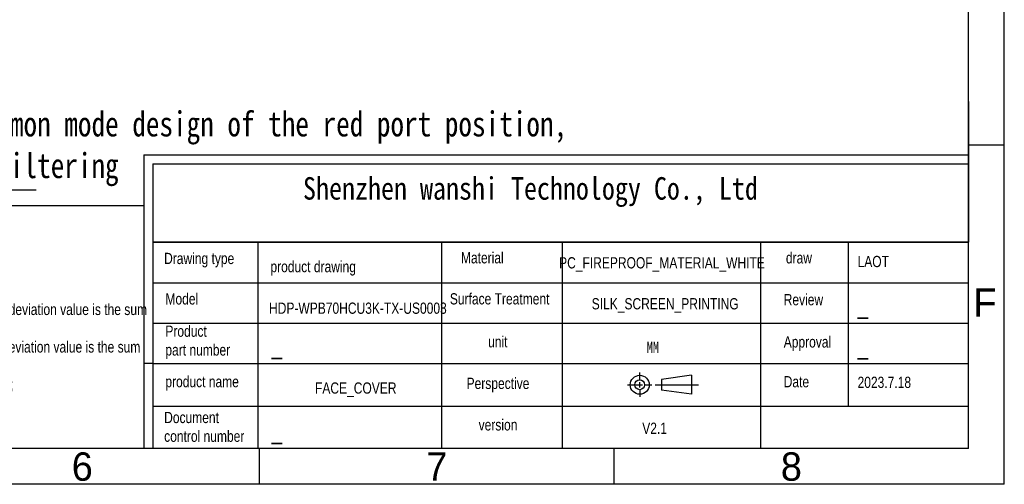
# Model space of a CAD drawing. Header units: millimetres. Extents: x 581 to 1163, y 50 to 457.
# Tile 17 of 29: x 966 to 1163, y 50 to 143. Entities that reach past the tile are written whole.
import ezdxf
from ezdxf.enums import TextEntityAlignment as Align

# ---------------------------------------------------------------- set-up
doc = ezdxf.new("R2010")
doc.units = ezdxf.units.MM
doc.header["$LTSCALE"] = 30.734
doc.layers.add('图形层', color=7, linetype='CONTINUOUS')
doc.layers.add('图框层', color=7, linetype='CONTINUOUS')
doc.styles.add('3', font='txt')
doc.styles.get("Standard").update_dxf_attribs({"font": 'txt', "width": 0.85})
doc.styles.add('样式 1', font='txt', dxfattribs={"width": 0.8, "height": 4})

msp = doc.modelspace()

# ---------------------------------------------------------------- linework, layer by layer
at = {"layer": '图形层', "color": 142}
msp.add_line((894.797, 108.805), (969.634, 108.805), dxfattribs=at)
at = {"layer": '图框层', "color": 0}
for p, q in [((1163.442, 49.864), (1163.442, 457.405)), ((1156.301, 57.006), (1156.301, 450.264)), ((1156.301, 126.455), (1156.301, 98.277)), ((1156.301, 117.788), (1163.442, 117.788)), ((991.193, 115.757), (991.193, 57.006)), ((991.193, 115.757), (1156.301, 115.757)), ((992.957, 113.993), (992.957, 57.006)), ((992.957, 113.993), (1156.301, 113.993)), ((992.957, 113.993), (1155.784, 113.993)), ((1156.301, 98.277), (992.957, 98.277)), ((992.957, 98.277), (1156.301, 98.277)), ((992.957, 98.277), (1156.301, 98.277)), ((1014.075, 57.006), (1014.075, 98.277)), ((1050.85, 57.006), (1050.85, 98.075)), ((1075.013, 57.006), (1075.013, 98.293)), ((1114.699, 57.006), (1114.699, 98.277)), ((1132.232, 65.503), (1132.232, 98.277)), ((992.957, 90.184), (1156.301, 90.184)), ((992.957, 82.092), (1156.301, 82.092)), ((992.957, 74), (991.193, 74)), ((992.957, 74), (1156.301, 74)), ((1090.45, 70.838), (1090.45, 72.209)), ((1100.822, 71.676), (1094.833, 70.838)), ((1100.822, 71.676), (1100.822, 67.872)), ((1088.014, 69.754), (1090.982, 69.774)), ((1090.45, 69.242), (1090.45, 70.306)), ((1091.514, 69.774), (1092.885, 69.774)), ((1093.516, 69.774), (1102.237, 69.774)), ((1094.833, 70.838), (1094.833, 68.71)), ((1090.45, 68.71), (1090.45, 67.34)), ((1100.822, 67.872), (1094.833, 68.71)), ((992.957, 65.503), (1156.301, 65.503)), ((1156.301, 57.006), (588.419, 57.006)), ((1014.331, 49.864), (1014.331, 57.006)), ((1085.316, 49.864), (1085.316, 57.006)), ((1163.442, 49.864), (581.278, 49.864))]:
    msp.add_line(p, q, dxfattribs=at)
msp.add_lwpolyline([(902.31, 105.627), (991.193, 105.627), (991.193, 57.006), (902.31, 57.006)], close=True, dxfattribs=at)
for radius in [1.902, 0.978]:
    msp.add_circle((1090.45, 69.774), radius, dxfattribs=at)

# ---------------------------------------------------------------- texts
at = {"layer": '图形层', "color": 2, "insert": (899.048, 124.464), "char_height": 5, "width": 812.6613, "attachment_point": 1}
msp.add_mtext('{\\fSimSun|b0|i0|c134|p2;\\W0.8;\\C1;Pay attention to the common mode design of the red port position,^JReplace the port after filtering}', dxfattribs=at)
at = {"layer": '图框层', "color": 0, "style": '样式 1', "width": 0.8}
msp.add_text('product drawing', height=2.25, dxfattribs=at).set_placement((1016.508, 92.293))
at = {"layer": '图框层', "color": 0, "style": '3'}
for s, p in [('F', (1159.564, 86.219)), ('6', (978.838, 53.414)), ('7', (1049.823, 53.414)), ('8', (1120.808, 53.414))]:
    msp.add_text(s, height=5.679, rotation=0, dxfattribs=at).set_placement(p, align=Align.MIDDLE)
at = {"layer": '图框层', "color": 0, "linetype": 'ByBlock', "insert": (1023.028, 111.313), "char_height": 4.5, "width": 145.39017, "attachment_point": 1}
msp.add_mtext('{\\fFangSong|b0|i0|c134|p49;Shenzhen wanshi Technology Co., Ltd}', dxfattribs=at)
at = {"layer": '图框层', "color": 0, "attachment_point": 1, "style": '样式 1'}
for s, insert, char_height, width in [('Unmarked tolerances for linear dimensions:^J<0.5 ± 0.03>0.5~6 ± 0.05^J>6-30 ± 0.10>30-120 ± 0.15^JMake an upper deviation for the inclusive size (the deviation value is the sum of the upper and lower deviations);^JMake a lower deviation for the enclosed size (the deviation value is the sum of the upper and lower deviations);^JMake up and down deviations in length dimensions;^JAngle tolerance ∠ ± 0.5 °', (909.918, 97.23), 2.25, 82.44269), ('Drawing type', (995.22, 96.178), 2.25, 63.19012), ('Material', (1054.65, 96.311), 2.25, 63.19012), ('draw', (1119.715, 96.297), 2.25, 63.19012), ('\\pt4.5;LAOT', (1134.065, 95.564), 2.25, 63.19012), ('Model', (995.488, 88.085), 2.25, 63.19012), ('Surface Treatment', (1052.432, 88.096), 2.25, 63.19012), ('Review', (1119.278, 87.932), 2.25, 63.19012), ('HDP-WPB70HCU3K-TX-US0003', (1016.228, 86.225), 2.25, 63.19012), ('_', (1134.065, 87.471), 3.528, 63.19012), ('Product \\Ppart number', (995.471, 81.625), 2.25, 63.19012), ('unit', (1060.086, 79.512), 2.25, 63.19012), ('Approval', (1119.278, 79.474), 2.25, 63.19012), ('{\\fKaiTi_GB2312|b0|i0|c134|p49;MM}', (1091.859, 78.394), 2.25, 63.19012), ('_', (1016.767, 79.416), 3.528, 63.19012), ('_', (1134.065, 79.379), 3.528, 63.19012), ('product name', (995.471, 71.532), 2.25, 63.19012), ('Perspective', (1055.783, 71.181), 2.25, 63.19012), ('Date', (1119.278, 71.518), 2.25, 63.19012), ('2023.7.18', (1134.065, 71.386), 2.25, 63.19012), ('Document \\Pcontrol number', (995.233, 64.358), 2.25, 63.19012), ('version', (1058.195, 62.881), 2.25, 63.19012), ('V2.1', (1090.949, 62.201), 2.25, 63.19012), ('_', (1016.767, 62.422), 3.528, 63.19012)]:
    msp.add_mtext(s, dxfattribs=dict(at, insert=insert, char_height=char_height, width=width))
at = {"layer": '图框层', "color": 0, "style": '样式 1', "width": 0.8}
for tag, p in [('PC_FIREPROOF_MATERIAL_WHITE', (1094.903, 94.176)), ('SILK_SCREEN_PRINTING', (1095.547, 85.983)), ('FACE_COVER', (1033.592, 69.122))]:
    msp.add_attdef(tag, text='张兰桂', height=2.25, dxfattribs=at).set_placement(p, align=Align.MIDDLE_CENTER)

doc.saveas('drawing.dxf')
